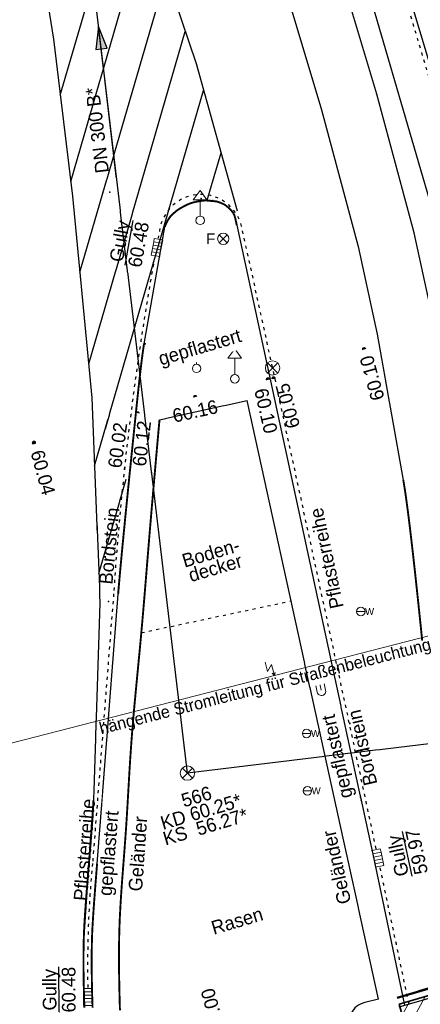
# Model space of a CAD drawing. Header units: metres. Extents: x 32365810 to 32367010, y 5620411 to 5622366.
# Tile 165 of 198: x 32366304 to 32366318, y 5622031 to 5622064. Entities that reach past the tile are written whole.
import ezdxf

# ---------------------------------------------------------------- set-up
doc = ezdxf.new("R2010")
doc.units = ezdxf.units.M
for name, pattern in [('1000.100', [0]), ('1000.104', [0.225, 0.075, -0.15]), ('1000.210', [0]), ('1000.212', [0.25, 0.1, -0.15]), ('1000.300', [0]), ('1000.325', [0]), ('1600.1047', [0]), ('1600.2013', [0, 0]), ('1600.2028', [0])]:
    doc.linetypes.add(name, pattern=pattern)
doc.layers.get('0').update_dxf_attribs({"color": 1, "linetype": 'CONTINUOUS'})
for name, color, linetype in [('Beschriftung Kanalbestand (AMT 66)', 7, 'CONTINUOUS'), ('Beschriftung Topographie', 7, 'CONTINUOUS'), ('Fahrbahnmarkierung', 7, 'CONTINUOUS'), ('Flurstücke_Grenzpunkte', 11, 'CONTINUOUS'), ('Höhen_ gemessen (NHN)', 7, 'CONTINUOUS'), ('Leitungen Kanalbestand (AMT 66)', 7, 'CONTINUOUS'), ('Siedlungsflächen - Bauwerke u. Einrichtungen', 51, 'CONTINUOUS'), ('Stromversorgung', 7, 'CONTINUOUS'), ('Symbole Topographie', 7, 'CONTINUOUS'), ('Topgraphie_ weitere örtliche Aufnahme', 7, 'CONTINUOUS'), ('Topographie_ örtl. Aufnahme', 7, 'CONTINUOUS'), ('Wasserleitung', 7, 'CONTINUOUS'), ('weitere Entwässerungsleitungen', 7, 'CONTINUOUS')]:
    doc.layers.add(name, color=color, linetype=linetype)
doc.styles.add('Arial', font='Arial.ttf')
doc.styles.add('Beschriftung Topographie_ blau', font='Century Gothic.ttf')
doc.styles.add('Flurstücksnummer - K 10 700', font='Arial.ttf')
doc.styles.add('Höhe NHN_ gemessen_ blau', font='Century Gothic.ttf')
doc.styles.add('Kanal Mischwasser_ Beschriftung allgemein_ dünn_ lila', font='Century Gothic.ttf')
doc.styles.add('Kanal_ Höhe_ NHN (Deckel_Sohle)_ lila', font='Century Gothic.ttf')
doc.styles.add('Stromversorgung_ Beschriftung allgemein_ dünn_ schwarz', font='Century Gothic.ttf')

# ---------------------------------------------------------------- blocks, each defined once
blk = doc.blocks.new('S1000.549', base_point=(-0.2, 0))
at = {"color": 0, "lineweight": -2}
blk.add_line((-0.45, 0), (0.05, 0), dxfattribs=at)
blk.add_circle((-0.2, 0), 0.25, dxfattribs=at)
at = {"color": 0, "lineweight": -2, "insert": (0.05246, -0.199999), "char_height": 0.4, "attachment_point": 7, "line_spacing_factor": 0.69, "style": 'Arial'}
blk.add_mtext('W', dxfattribs=at)
blk = doc.blocks.new('S1000.460', base_point=(0, -0.375))
at = {"color": 0, "lineweight": -2}
for p, q in [((-0.2, 0.23), (0, 0.5)), ((0, 0.5), (0.2, 0.23)), ((0.2, 0.23), (-0.2, 0.23)), ((0, -0.25), (0, 0.23))]:
    blk.add_line(p, q, dxfattribs=at)
blk.add_circle((0, -0.375), 0.125, dxfattribs=at)
blk = doc.blocks.new('S1000.217')
at = {"color": 0, "lineweight": -2}
for p, q in [((-0.25, 0.25), (0.25, 0.25)), ((-0.19, 0), (0.19, 0)), ((0.25, -0.25), (-0.25, -0.25))]:
    blk.add_line(p, q, dxfattribs=at)
for centre, start, end in [((-0.25, 0), 90, 270), ((0.25, 0), 270, 90)]:
    blk.add_arc(centre, 0.25, start, end, dxfattribs=at)
blk = doc.blocks.new('S1000.364', base_point=(0.25, 0))
at = {"color": 0, "lineweight": -2}
for p, q in [((0.075, 0.175), (0.425, -0.175)), ((0.425, 0.175), (0.075, -0.175))]:
    blk.add_line(p, q, dxfattribs=at)
blk.add_circle((0.25, 0), 0.25, dxfattribs=at)
at = {"color": 0, "lineweight": -2, "insert": (-0.5, -0.235), "char_height": 0.47, "attachment_point": 7, "line_spacing_factor": 0.69, "style": 'Arial'}
blk.add_mtext('F', dxfattribs=at)
blk = doc.blocks.new('S1000.345')
at = {"color": 0, "lineweight": -2}
for p, q in [((-0.353554, 0.353554), (0.353554, -0.353554)), ((-0.353554, -0.353554), (0.353554, 0.353554))]:
    blk.add_line(p, q, dxfattribs=at)
blk.add_circle((0, 0), 0.5, dxfattribs=at)
blk = doc.blocks.new('S1000.507', base_point=(0, -0.25))
at = {"color": 0, "lineweight": -2}
for p, q in [((-0.5, 0.25), (-0.3, 0.25)), ((-0.5, -0.25), (-0.5, 0.25)), ((-0.3, 0.25), (-0.1, 0.25)), ((-0.3, 0.25), (-0.3, -0.25)), ((-0.1, 0.25), (0.1, 0.25)), ((-0.1, 0.25), (-0.1, -0.25)), ((0.1, 0.25), (0.3, 0.25)), ((0.1, 0.25), (0.1, -0.25)), ((0.3, 0.25), (0.5, 0.25)), ((0.3, 0.25), (0.3, -0.25)), ((0.5, 0.25), (0.5, -0.25)), ((-0.3, -0.25), (-0.5, -0.25)), ((-0.1, -0.25), (-0.3, -0.25)), ((0.1, -0.25), (-0.1, -0.25)), ((0.3, -0.25), (0.1, -0.25)), ((0.5, -0.25), (0.3, -0.25))]:
    blk.add_line(p, q, dxfattribs=at)
blk = doc.blocks.new('S1000.15')
at = {"color": 0, "lineweight": -2}
for p, q in [((-0.5, 0.05), (-0.485, 0.1)), ((0.495, 0.05), (-0.5, 0.05)), ((-0.5, -0.05), (-0.5, 0)), ((-0.5, 0), (0.5, 0)), ((-0.485, 0.1), (0.49, 0.1)), ((-0.475, 0.15), (-0.455, 0.2)), ((0.475, 0.15), (-0.475, 0.15)), ((-0.455, 0.2), (0.455, 0.2)), ((-0.43, 0.25), (-0.4, 0.3)), ((0.43, 0.25), (-0.43, 0.25)), ((-0.4, 0.3), (0.395, 0.3)), ((-0.355, 0.35), (-0.295, 0.4)), ((0.36, 0.35), (-0.355, 0.35)), ((-0.295, 0.4), (0.3, 0.4)), ((0.22, 0.45), (-0.215, 0.45)), ((0.3, 0.4), (0.22, 0.45)), ((0.395, 0.3), (0.36, 0.35)), ((0.455, 0.2), (0.43, 0.25)), ((0.49, 0.1), (0.475, 0.15)), ((0.5, 0), (0.495, 0.05)), ((0.495, -0.05), (-0.5, -0.05)), ((-0.475, -0.15), (-0.49, -0.1)), ((-0.49, -0.1), (0.485, -0.1)), ((0.475, -0.15), (-0.475, -0.15)), ((-0.43, -0.25), (-0.455, -0.2)), ((-0.455, -0.2), (0.46, -0.2)), ((0.425, -0.25), (-0.43, -0.25)), ((-0.355, -0.35), (-0.4, -0.3)), ((-0.4, -0.3), (0.395, -0.3)), ((0.345, -0.35), (-0.355, -0.35)), ((-0.205, -0.45), (-0.29, -0.4)), ((-0.29, -0.4), (0.285, -0.4)), ((0.2, -0.45), (-0.205, -0.45)), ((0.285, -0.4), (0.345, -0.35)), ((0.395, -0.3), (0.425, -0.25)), ((0.46, -0.2), (0.475, -0.15)), ((0.485, -0.1), (0.495, -0.05))]:
    blk.add_line(p, q, dxfattribs=at)
blk.add_circle((0, 0), 0.5, dxfattribs=at)
blk = doc.blocks.new('Flurgrenze_ Begleitsignatur')
at = {"color": 0, "lineweight": -2}
for p, q in [((-0.29, 0), (-0.12, 0)), ((0.12, 0), (0.29, 0))]:
    blk.add_line(p, q, dxfattribs=at)
for p in [(-0.06, 0), (0, 0), (0.06, 0)]:
    blk.add_point(p, dxfattribs=at)
blk = doc.blocks.new('O179')
at = {"layer": 'Flurstücke_Grenzpunkte', "color": 251, "linetype": '1600.2013', "lineweight": 50, "true_color": 0x566563}
blk.add_line((32366321.090248, 5622032.499779), (32366316.866248, 5622031.251779), dxfattribs=at)
at = {"layer": 'Flurstücke_Grenzpunkte', "color": 251, "lineweight": 50, "true_color": 0x566563, "xscale": 5, "yscale": 5, "zscale": 5, "rotation": 196.460014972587}
blk.add_blockref('Flurgrenze_ Begleitsignatur', (32366318.978248, 5622031.875779), dxfattribs=at)
blk = doc.blocks.new('O830')
at = {"layer": 'Flurstücke_Grenzpunkte', "color": 7, "linetype": '1600.2028', "lineweight": 35}
for p, q in [((32366321.154001, 5622032.284), (32366316.930001, 5622031.036)), ((32366321.154001, 5622032.284), (32366326.796001, 5622013.461)), ((32366316.930001, 5622031.036), (32366322.257001, 5622012.15)), ((32366326.796001, 5622013.461), (32366326.882001, 5622013.486)), ((32366326.882001, 5622013.486), (32366327.256001, 5622012.188)), ((32366322.257001, 5622012.15), (32366322.170001, 5622012.125)), ((32366322.170001, 5622012.125), (32366322.544001, 5622010.827)), ((32366322.544001, 5622010.827), (32366327.256001, 5622012.188))]:
    blk.add_line(p, q, dxfattribs=at)
at = {"layer": 'Flurstücke_Grenzpunkte', "color": 7, "lineweight": 18, "insert": (32366320.158209, 5622027.640235), "char_height": 0.95, "attachment_point": 8, "line_spacing_factor": 0.69, "style": 'Flurstücksnummer - K 10 700', "bg_fill": 2}
blk.add_mtext('329', dxfattribs=at)
blk = doc.blocks.new('O1529')
at = {"layer": 'Flurstücke_Grenzpunkte', "color": 7, "linetype": '1600.2028', "lineweight": 35}
blk.add_line((32366321.154, 5622032.284), (32366316.93, 5622031.036), dxfattribs=at)
blk = doc.blocks.new('*X978')
at = {"color": 253, "linetype": '1000.210', "lineweight": 25, "true_color": 0x999999}
for p, q in [((32366305.754511, 5622061.025556), (32366307.934503, 5622068.529139)), ((32366306.099583, 5622058.180912), (32366308.598191, 5622066.781179)), ((32366306.400709, 5622055.185007), (32366309.247973, 5622064.985358)), ((32366306.692856, 5622052.158199), (32366309.878175, 5622063.12214)), ((32366306.888211, 5622048.798228), (32366310.484204, 5622061.175719)), ((32366310.604044, 5622057.555822), (32366311.058627, 5622059.12051)), ((32366307.027012, 5622045.243596), (32366307.930626, 5622048.353857))]:
    blk.add_line(p, q, dxfattribs=at)
blk = doc.blocks.new('*X1118')
at = {"color": 253, "linetype": '1600.1047', "lineweight": 18, "true_color": 0xb2b2b2}
for p, q in [((32366318.05641, 5622027.0425), (32366320.828554, 5622032.187846)), ((32366318.202784, 5622026.523558), (32366321.208451, 5622032.102343)), ((32366317.763663, 5622028.080386), (32366319.815345, 5622031.888488)), ((32366317.910037, 5622027.561443), (32366320.321949, 5622032.038167)), ((32366317.324543, 5622029.637214), (32366318.29553, 5622031.439452)), ((32366317.470917, 5622029.118271), (32366318.802135, 5622031.589131)), ((32366317.61729, 5622028.599329), (32366319.30874, 5622031.73881)), ((32366318.349157, 5622026.004615), (32366321.360719, 5622031.594341)), ((32366317.031797, 5622030.675099), (32366317.282321, 5622031.140095)), ((32366317.17817, 5622030.156157), (32366317.788926, 5622031.289774)), ((32366318.49553, 5622025.485672), (32366321.512987, 5622031.08634)), ((32366318.641904, 5622024.96673), (32366321.665255, 5622030.578339)), ((32366318.788277, 5622024.447787), (32366321.817523, 5622030.070337)), ((32366318.934651, 5622023.928844), (32366321.969791, 5622029.562336)), ((32366319.081024, 5622023.409902), (32366322.12206, 5622029.054334)), ((32366319.227397, 5622022.890959), (32366322.274328, 5622028.546333)), ((32366319.373771, 5622022.372016), (32366322.426596, 5622028.038332)), ((32366319.520144, 5622021.853074), (32366322.578864, 5622027.53033)), ((32366319.666517, 5622021.334131), (32366322.731132, 5622027.022329)), ((32366319.812891, 5622020.815188), (32366322.883401, 5622026.514327)), ((32366319.959264, 5622020.296246), (32366323.035669, 5622026.006326)), ((32366320.105638, 5622019.777303), (32366323.187937, 5622025.498325)), ((32366320.252011, 5622019.25836), (32366323.340205, 5622024.990323)), ((32366320.398384, 5622018.739418), (32366323.492473, 5622024.482322)), ((32366320.544758, 5622018.220475), (32366323.644741, 5622023.97432)), ((32366320.691131, 5622017.701532), (32366323.79701, 5622023.466319)), ((32366320.837505, 5622017.182589), (32366323.949278, 5622022.958317)), ((32366320.983878, 5622016.663647), (32366324.101546, 5622022.450316)), ((32366321.130251, 5622016.144704), (32366324.253814, 5622021.942315)), ((32366321.276625, 5622015.625761), (32366324.406082, 5622021.434313)), ((32366321.422998, 5622015.106819), (32366324.558351, 5622020.926312)), ((32366321.569371, 5622014.587876), (32366324.710619, 5622020.41831)), ((32366321.715745, 5622014.068933), (32366324.862887, 5622019.910309)), ((32366321.862118, 5622013.549991), (32366325.015155, 5622019.402308)), ((32366322.008492, 5622013.031048), (32366325.167423, 5622018.894306)), ((32366322.154865, 5622012.512105), (32366325.319691, 5622018.386305)), ((32366322.409439, 5622012.193992), (32366325.47196, 5622017.878303)), ((32366322.91392, 5622012.33973), (32366325.624228, 5622017.370302)), ((32366323.418439, 5622012.485538), (32366325.776496, 5622016.862301)), ((32366323.922959, 5622012.631346), (32366325.928764, 5622016.354299)), ((32366324.427479, 5622012.777155), (32366326.081032, 5622015.846298)), ((32366324.931998, 5622012.922963), (32366326.233301, 5622015.338296)), ((32366325.436518, 5622013.068771), (32366326.385569, 5622014.830295)), ((32366325.941037, 5622013.21458), (32366326.537837, 5622014.322293)), ((32366326.445557, 5622013.360388), (32366326.690105, 5622013.814292))]:
    blk.add_line(p, q, dxfattribs=at)
blk = doc.blocks.new('S1000.370')
at = {"lineweight": -2}
blk.add_hatch(color=0, dxfattribs=at).paths.add_polyline_path([(0.065, 0), (-0.06, 0), (0, 0.25)], flags=0)
at = {"color": 0, "lineweight": -2}
for p, q in [((0, 0.25), (-0.06, 0)), ((0, -0.25), (0, 0.25)), ((0.065, 0), (0, 0.25)), ((-0.06, 0), (0.065, 0))]:
    blk.add_line(p, q, dxfattribs=at)
blk = doc.blocks.new('S1000.399', base_point=(0.175, -0.5))
at = {"color": 0, "lineweight": -2}
for p, q in [((-0.2, -0.125), (-0.2, 0.5)), ((0.175, 0.25), (-0.2, -0.125)), ((0.175, 0.25), (0.175, -0.5)), ((0.075, -0.325), (0.175, -0.5)), ((0.175, -0.5), (0.275, -0.325))]:
    blk.add_line(p, q, dxfattribs=at)

msp = doc.modelspace()

# ---------------------------------------------------------------- linework, layer by layer
at = {"layer": 'Fahrbahnmarkierung', "color": 7, "true_color": 0xffffff}
for p in [(32366307.156065, 5622057.803056), (32366307.391631, 5622057.821306, 60.569), (32366307.582185, 5622047.496646, 60.566), (32366307.345012, 5622044.317874)]:
    msp.add_point(p, dxfattribs=at)
at = {"layer": 'Topgraphie_ weitere örtliche Aufnahme', "color": 7, "true_color": 0xffffff}
msp.add_point((32366310.403216, 5622057.620018, 60.477), dxfattribs=at)
at = {"layer": 'Topographie_ örtl. Aufnahme', "color": 7, "true_color": 0xffffff}
for p in [(32366310.028112, 5622057.450137, 60.472), (32366310.788574, 5622057.549344, 60.481), (32366311.174255, 5622057.412619, 60.487), (32366309.61178, 5622057.225898, 60.47), (32366311.478964, 5622057.105081, 60.481), (32366309.366266, 5622056.994725, 60.461), (32366308.550379, 5622052.821597), (32366308.257117, 5622050.618059, 60.484), (32366308.259567, 5622050.710504), (32366306.808236, 5622033.435652), (32366306.809669, 5622033.434911, 60.523)]:
    msp.add_point(p, dxfattribs=at)

# ---------------------------------------------------------------- block references
at = {"layer": 'Flurstücke_Grenzpunkte', "color": 7, "true_color": 0xffffff}
msp.add_blockref('O179', (0, 0), dxfattribs=at)
at = {"layer": 'Höhen_ gemessen (NHN)', "color": 7, "lineweight": 18, "xscale": 0.1125, "yscale": 0.1125, "zscale": 0.1125}
for p in [(32366315.776961, 5622052.643702, 60.1), (32366312.600966, 5622051.646528, 60.103), (32366312.788272, 5622051.68221, 60.047), (32366310.200626, 5622051.064589, 60.16), (32366308.141701, 5622050.481541, 60.025), (32366308.304204, 5622050.527558, 60.12), (32366304.885594, 5622049.559473, 60.041)]:
    msp.add_blockref('S1000.15', p, dxfattribs=at)
at = {"layer": 'Leitungen Kanalbestand (AMT 66)', "color": 7, "lineweight": 18, "xscale": 0.475, "yscale": 0.475, "zscale": 0.475}
for p in [(32366312.758888, 5622052.025491), (32366309.95, 5622038.663)]:
    msp.add_blockref('S1000.345', p, dxfattribs=at)
at = {"layer": 'Symbole Topographie', "color": 7, "lineweight": 18}
for name, p, xscale, yscale, zscale in [('S1000.460', (32366310.368491, 5622056.895676, 60.108), 1.125, 1.125, 1.125), ('S1000.364', (32366311.131668, 5622056.288701, 60.562), 0.7525, 0.7525, 0.7525), ('S1000.460', (32366310.253426, 5622052.012552, 60.142), 1.125, 1.125, 1.125), ('S1000.460', (32366311.511215, 5622051.669347, 60.179), 1.125, 1.125, 1.125)]:
    msp.add_blockref(name, p, dxfattribs=dict(at, xscale=xscale, yscale=yscale, zscale=zscale))
at = {"layer": 'Symbole Topographie', "color": 7, "lineweight": 18, "xscale": 0.5625, "yscale": 0.5625, "zscale": 0.5625, "rotation": 282.378465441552}
msp.add_blockref('S1000.217', (32366314.33949, 5622041.500838, 60.111), dxfattribs=at)
at = {"layer": 'Wasserleitung', "color": 7, "lineweight": 18, "xscale": 0.5625, "yscale": 0.5625, "zscale": 0.5625}
for p in [(32366315.668222, 5622043.991376, 60.049), (32366313.882222, 5622039.971508, 60.219), (32366313.906516, 5622038.079441, 60.224)]:
    msp.add_blockref('S1000.549', p, dxfattribs=at)
at = {"layer": 'weitere Entwässerungsleitungen', "color": 7, "lineweight": 18, "xscale": 0.5625, "yscale": 0.5625, "zscale": 0.5625}
for p, rotation in [((32366309.083748, 5622055.974601, 60.482), 79.911294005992), ((32366316.095671, 5622035.833379, 59.966), 281.986699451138), ((32366306.803382, 5622031.28193, 60.483), 90.491304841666)]:
    msp.add_blockref('S1000.507', p, dxfattribs=dict(at, rotation=rotation))

# ---------------------------------------------------------------- texts
at = {"layer": 'Beschriftung Kanalbestand (AMT 66)', "color": 200, "lineweight": 25, "true_color": 0xd600ff, "insert": (32366306.975435, 5622059.86411), "char_height": 0.45, "attachment_point": 5, "rotation": 96.7943484, "line_spacing_factor": 0.69, "style": 'Kanal Mischwasser_ Beschriftung allgemein_ dünn_ lila', "bg_fill": 2}
msp.add_mtext('DN 300 B*', dxfattribs=at)
at = {"layer": 'Beschriftung Topographie', "color": 142, "lineweight": 25, "true_color": 0x0087cd, "char_height": 0.45, "attachment_point": 5, "line_spacing_factor": 0.69, "style": 'Beschriftung Topographie_ blau', "bg_fill": 2}
for s, insert, rotation in [('Pflasterreihe', (32366314.539208, 5622045.749041), 101.9728969), ('Boden-\\Pdecker', (32366310.795481, 5622045.677667), 16.5110899), ('Pflasterreihe', (32366306.551636, 5622036.135693), 85.5265593), ('gepflastert', (32366307.407921, 5622036.013884), 85.3372835), ('Geländer', (32366314.873768, 5622035.557717), 102.3842621), ('Rasen', (32366311.588299, 5622033.789061), 16.5110899)]:
    msp.add_mtext(s, dxfattribs=dict(at, insert=insert, rotation=rotation))
at = {"layer": 'Höhen_ gemessen (NHN)', "color": 142, "lineweight": 25, "true_color": 0x0087cd, "char_height": 0.45, "line_spacing_factor": 0.69, "style": 'Höhe NHN_ gemessen_ blau', "bg_fill": 2}
for s, insert, attachment_point, rotation in [('60.10', (32366315.844198, 5622052.419385, 60.1), 6, 105.381331), ('60.02', (32366307.974419, 5622050.194807), 9, 82.4071892), ('60.12', (32366308.306648, 5622050.309464), 3, 83.2477736), ('60.04', (32366304.982568, 5622049.30324, 60.041), 4, 285.381331), ('62.00', (32366310.999326, 5622030.096497), 4, 105.381331)]:
    msp.add_mtext(s, dxfattribs=dict(at, insert=insert, attachment_point=attachment_point, rotation=rotation))

# ---------------------------------------------------------------- next in the draw order: block references
at = {"layer": 'Flurstücke_Grenzpunkte', "color": 7, "true_color": 0xffffff}
msp.add_blockref('O830', (0, 0), dxfattribs=at)

# ---------------------------------------------------------------- next in the draw order: texts
at = {"layer": 'Beschriftung Kanalbestand (AMT 66)', "color": 200, "lineweight": 25, "true_color": 0xd600ff, "insert": (32366310.394646, 5622037.389203), "char_height": 0.45, "attachment_point": 5, "rotation": 16.5124674, "line_spacing_factor": 0.69, "style": 'Kanal_ Höhe_ NHN (Deckel_Sohle)_ lila', "bg_fill": 2}
msp.add_mtext('566\\PKD 60.25*\\PKS  56.27*', dxfattribs=at)
at = {"layer": 'Beschriftung Topographie', "color": 142, "lineweight": 25, "true_color": 0x0087cd, "char_height": 0.45, "line_spacing_factor": 0.69, "style": 'Beschriftung Topographie_ blau', "bg_fill": 2}
for s, insert, attachment_point, rotation in [('gepflastert', (32366310.376622, 5622052.653825), 5, 16.5110899), ('Bordstein', (32366307.371204, 5622046.158359), 5, 84.6554397), ('gepflastert', (32366314.949829, 5622039.223235), 5, 102.3778113), ('Geländer', (32366308.545544, 5622035.983185), 8, 85.8503913)]:
    msp.add_mtext(s, dxfattribs=dict(at, insert=insert, attachment_point=attachment_point, rotation=rotation))
at = {"layer": 'Höhen_ gemessen (NHN)', "color": 142, "lineweight": 25, "true_color": 0x0087cd, "char_height": 0.45, "line_spacing_factor": 0.69, "style": 'Höhe NHN_ gemessen_ blau', "bg_fill": 2}
for s, insert, attachment_point, rotation in [('60.05', (32366312.849631, 5622051.444854), 3, 104.8559008), ('60.16', (32366310.152648, 5622050.822555), 2, 12.4922783)]:
    msp.add_mtext(s, dxfattribs=dict(at, insert=insert, attachment_point=attachment_point, rotation=rotation))
at = {"layer": 'weitere Entwässerungsleitungen', "color": 200, "lineweight": 25, "true_color": 0xd600ff, "char_height": 0.45, "attachment_point": 5, "line_spacing_factor": 0.69, "style": 'Kanal_ Höhe_ NHN (Deckel_Sohle)_ lila', "bg_fill": 2}
for insert, rotation in [((32366308.023791, 5622056.153458, 60.482), 79.9112775), ((32366305.715992, 5622031.518929, 60.483), 90.272557)]:
    msp.add_mtext('\\SGully/60.48;', dxfattribs=dict(at, insert=insert, rotation=rotation))

# ---------------------------------------------------------------- next in the draw order: texts
at = {"layer": 'Beschriftung Topographie', "color": 142, "lineweight": 25, "true_color": 0x0087cd, "insert": (32366315.71985, 5622039.501691), "char_height": 0.45, "attachment_point": 5, "rotation": 102.8700719, "line_spacing_factor": 0.69, "style": 'Beschriftung Topographie_ blau', "bg_fill": 2}
msp.add_mtext('Bordstein', dxfattribs=at)
at = {"layer": 'Höhen_ gemessen (NHN)', "color": 142, "lineweight": 25, "true_color": 0x0087cd, "insert": (32366312.589122, 5622051.396556), "char_height": 0.45, "attachment_point": 1, "rotation": 283.1202739, "line_spacing_factor": 0.69, "style": 'Höhe NHN_ gemessen_ blau', "bg_fill": 2}
msp.add_mtext('60.10', dxfattribs=at)

# ---------------------------------------------------------------- next in the draw order: texts
at = {"layer": 'Stromversorgung', "color": 7, "lineweight": 25, "insert": (32366307.131119, 5622039.819389), "char_height": 0.4, "attachment_point": 7, "rotation": 14.381554, "line_spacing_factor": 0.69, "style": 'Stromversorgung_ Beschriftung allgemein_ dünn_ schwarz', "bg_fill": 2}
msp.add_mtext('hängende Stromleitung für Straßenbeleuchtung', dxfattribs=at)
at = {"layer": 'weitere Entwässerungsleitungen', "color": 200, "lineweight": 25, "true_color": 0xd600ff, "insert": (32366317.203306, 5622036.000082, 59.966), "char_height": 0.45, "attachment_point": 5, "rotation": 102.1970208, "line_spacing_factor": 0.69, "style": 'Kanal_ Höhe_ NHN (Deckel_Sohle)_ lila', "bg_fill": 2}
msp.add_mtext('\\SGully/59.97;', dxfattribs=at)

# ---------------------------------------------------------------- next in the draw order: block references
at = {"layer": 'Flurstücke_Grenzpunkte', "color": 7, "true_color": 0xffffff}
msp.add_blockref('O1529', (0, 0), dxfattribs=at)

# ---------------------------------------------------------------- next in the draw order: linework, layer by layer
at = {"layer": 'Fahrbahnmarkierung', "color": 253, "linetype": '1000.210', "lineweight": 25, "true_color": 0x999999}
for p, q in [((32366320.547878, 5622048.588618), (32366304.455534, 5622103.887051)), ((32366304.375546, 5622069.957106), (32366305.530313, 5622062.873767)), ((32366316.20328, 5622061.059391), (32366314.666758, 5622066.155384)), ((32366308.986282, 5622065.759061), (32366310.235268, 5622062.066379)), ((32366312.845645, 5622065.614839), (32366314.376002, 5622060.539292)), ((32366305.530313, 5622062.873767), (32366306.158122, 5622057.698335)), ((32366310.235268, 5622062.066379), (32366311.592514, 5622057.210334)), ((32366317.429023, 5622056.48391), (32366316.20328, 5622061.059391)), ((32366314.376002, 5622060.539292), (32366315.582201, 5622056.036766)), ((32366306.158122, 5622057.698335), (32366306.8006, 5622051.041912)), ((32366318.074314, 5622053.505242), (32366317.429023, 5622056.48391)), ((32366315.582201, 5622056.036766), (32366316.210443, 5622053.136796)), ((32366316.210443, 5622053.136796), (32366317.070863, 5622048.326046)), ((32366306.8006, 5622051.041912), (32366307.064966, 5622044.27162)), ((32366307.064966, 5622044.27162), (32366306.847703, 5622037.751847, 60.556)), ((32366306.699851, 5622035.689001), (32366306.847703, 5622037.751847, 60.556)), ((32366306.699851, 5622035.689001), (32366306.538655, 5622033.439991))]:
    msp.add_line(p, q, dxfattribs=at)
at = {"layer": 'Fahrbahnmarkierung', "color": 253, "linetype": '1000.212', "lineweight": 25, "true_color": 0x999999, "const_width": 0.0625}
msp.add_lwpolyline([(32366317.070863, 5622048.326046), (32366317.083398, 5622048.255961), (32366317.096362, 5622048.178216), (32366317.10969, 5622048.093689), (32366317.123017, 5622048.009161), (32366317.136708, 5622047.91785), (32366317.150697, 5622047.820633), (32366317.164685, 5622047.723415), (32366317.178972, 5622047.620291), (32366317.19349, 5622047.512136), (32366317.208008, 5622047.403981), (32366317.222759, 5622047.290796), (32366317.237676, 5622047.173457), (32366317.252593, 5622047.056117), (32366317.267677, 5622046.934624), (32366317.282862, 5622046.809852), (32366317.298046, 5622046.685081), (32366317.313331, 5622046.557032), (32366317.328652, 5622046.426581), (32366317.359293, 5622046.165679), (32366317.390076, 5622045.895171), (32366317.420474, 5622045.622068), (32366317.450872, 5622045.348964), (32366317.480887, 5622045.073265), (32366317.509992, 5622044.801981), (32366317.539097, 5622044.530697), (32366317.567293, 5622044.263828), (32366317.594055, 5622044.008384), (32366317.647579, 5622043.497496), (32366317.695367, 5622043.032309)], dxfattribs=at)
at = {"layer": 'Fahrbahnmarkierung', "color": 253, "linetype": '1000.210', "lineweight": 25, "true_color": 0x999999, "const_width": 0.0625}
msp.add_lwpolyline([(32366306.551007, 5622030.92723), (32366306.547035, 5622031.038728), (32366306.543062, 5622031.150225), (32366306.539539, 5622031.261711), (32366306.536466, 5622031.372654), (32366306.533394, 5622031.483597), (32366306.530772, 5622031.593996), (32366306.528602, 5622031.70332), (32366306.526432, 5622031.812643), (32366306.524715, 5622031.920891), (32366306.52345, 5622032.027531), (32366306.522186, 5622032.134171), (32366306.521375, 5622032.239203), (32366306.521019, 5622032.342095), (32366306.520662, 5622032.444986), (32366306.520761, 5622032.545737), (32366306.521315, 5622032.643816), (32366306.52187, 5622032.741895), (32366306.52288, 5622032.837301), (32366306.524348, 5622032.929502), (32366306.525816, 5622033.021703), (32366306.527742, 5622033.110699), (32366306.530126, 5622033.195958), (32366306.53251, 5622033.281217), (32366306.535353, 5622033.362739), (32366306.538655, 5622033.439991), (32366306.541623, 5622033.509413), (32366306.545315, 5622033.583625), (32366306.549636, 5622033.661967), (32366306.553956, 5622033.74031), (32366306.558905, 5622033.822785), (32366306.564388, 5622033.908731), (32366306.569871, 5622033.994677), (32366306.575888, 5622034.084095), (32366306.582343, 5622034.176326), (32366306.588798, 5622034.268558), (32366306.595692, 5622034.363602), (32366306.602929, 5622034.460801), (32366306.617404, 5622034.655198), (32366306.633253, 5622034.858213), (32366306.649717, 5622035.064571), (32366306.66618, 5622035.27093), (32366306.683258, 5622035.480634), (32366306.700189, 5622035.688411), (32366306.717121, 5622035.896188), (32366306.733907, 5622036.102038), (32366306.749786, 5622036.300689), (32366306.765665, 5622036.49934), (32366306.780638, 5622036.690793), (32366306.793945, 5622036.869775), (32366306.800598, 5622036.959266), (32366306.806834, 5622037.045639), (32366306.812559, 5622037.128236), (32366306.818284, 5622037.210833), (32366306.823497, 5622037.289653), (32366306.828104, 5622037.364038), (32366306.832711, 5622037.438422), (32366306.836711, 5622037.508371), (32366306.840009, 5622037.573226), (32366306.843307, 5622037.638081), (32366306.845903, 5622037.697841), (32366306.847703, 5622037.751847)], dxfattribs=at)
at = {"layer": 'Leitungen Kanalbestand (AMT 66)', "color": 200, "linetype": '1000.300', "lineweight": 25, "true_color": 0xd600ff}
for p, q in [((32366309.95, 5622038.663), (32366305.694, 5622074.385, 59.917)), ((32366330.241, 5622041.133), (32366309.95, 5622038.663))]:
    msp.add_line(p, q, dxfattribs=at)
at = {"layer": 'Stromversorgung', "color": 7, "linetype": '1000.325', "lineweight": 18}
msp.add_line((32366299.421664, 5622038.447397, 70.273), (32366326.214632, 5622045.317516), dxfattribs=at)
at = {"layer": 'Topgraphie_ weitere örtliche Aufnahme', "color": 142, "linetype": '1000.104', "lineweight": 25, "true_color": 0x0087cd}
for p, q in [((32366322.910888, 5622044.842512), (32366305.758248, 5622102.488278)), ((32366307.513535, 5622044.579108), (32366306.817534, 5622035.683555))]:
    msp.add_line(p, q, dxfattribs=at)
for centre, radius, start, end in [((32366310.398323, 5622056.369975), 1.379649, 13.8007874, 169.1461576), ((32366407.391454, 5622037.846957), 100.125634, 169.18768516, 169.37520414), ((32363382.190158, 5621412.948084), 2999.444407, 11.992194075, 12.393434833), ((32366407.424163, 5622038.020982), 100.125634, 169.83181319, 176.24449713), ((32366341.796082, 5622032.302576), 35.141569, 174.4790185, 181.1642341), ((32363382.214866, 5621412.831765), 2999.444407, 11.89429552, 11.982547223)]:
    msp.add_arc(centre, radius, start, end, dxfattribs=at)
at = {"layer": 'Topographie_ örtl. Aufnahme', "color": 142, "linetype": '1000.100', "lineweight": 25, "true_color": 0x0087cd}
for p, q in [((32366323.054616, 5622044.885339, 60.015), (32366302.02214, 5622115.570862, 59.249)), ((32366308.519765, 5622052.825672, 60.47), (32366309.205377, 5622056.679071, 60.455)), ((32366311.577972, 5622056.733851, 60.48), (32366316.095671, 5622035.833379, 59.966)), ((32366309.029157, 5622050.315424), (32366311.918847, 5622050.955645)), ((32366316.254547, 5622031.201284), (32366311.918847, 5622050.955645)), ((32366306.968363, 5622035.669756, 60.486), (32366307.66449, 5622044.567626, 60.511)), ((32366316.095671, 5622035.833379, 59.966), (32366317.112979, 5622031.006635)), ((32366316.93491, 5622030.95274), (32366321.159883, 5622032.199059)), ((32366316.254547, 5622031.201284), (32366315.805783, 5622031.092474))]:
    msp.add_line(p, q, dxfattribs=at)
at = {"layer": 'Topographie_ örtl. Aufnahme', "color": 142, "linetype": '1000.104', "lineweight": 25, "true_color": 0x0087cd}
msp.add_line((32366308.43275, 5622043.29558), (32366313.37065, 5622044.340933), dxfattribs=at)
at = {"layer": 'Topographie_ örtl. Aufnahme', "color": 142, "linetype": '1000.100', "lineweight": 25, "true_color": 0x0087cd, "const_width": 0.0625}
for points in [[(32366309.205377, 5622056.679071), (32366309.206928, 5622056.687791), (32366309.20973, 5622056.69813), (32366309.213555, 5622056.709688), (32366309.217379, 5622056.721246), (32366309.222226, 5622056.734023), (32366309.227869, 5622056.74762), (32366309.233512, 5622056.761217), (32366309.23995, 5622056.775635), (32366309.246957, 5622056.790473), (32366309.253963, 5622056.805311), (32366309.261538, 5622056.82057), (32366309.269454, 5622056.835851), (32366309.27737, 5622056.851132), (32366309.285627, 5622056.866435), (32366309.293997, 5622056.88136), (32366309.302368, 5622056.896286), (32366309.310852, 5622056.910834), (32366309.319223, 5622056.924605), (32366309.327593, 5622056.938377), (32366309.335851, 5622056.951372), (32366309.343767, 5622056.963192), (32366309.351683, 5622056.975012), (32366309.359259, 5622056.985656), (32366309.366266, 5622056.994725), (32366309.372936, 5622057.003357), (32366309.380718, 5622057.012669), (32366309.389363, 5622057.022453), (32366309.398008, 5622057.032236), (32366309.407515, 5622057.042491), (32366309.417634, 5622057.05301), (32366309.437872, 5622057.074047), (32366309.460557, 5622057.096138), (32366309.483687, 5622057.117621), (32366309.506817, 5622057.139103), (32366309.530392, 5622057.159976), (32366309.552408, 5622057.178577), (32366309.574425, 5622057.197178), (32366309.594883, 5622057.213506), (32366309.61178, 5622057.225898), (32366309.623627, 5622057.234586), (32366309.637281, 5622057.243949), (32366309.652323, 5622057.253763), (32366309.667364, 5622057.263578), (32366309.683792, 5622057.273844), (32366309.701188, 5622057.284341), (32366309.718584, 5622057.294837), (32366309.736947, 5622057.305563), (32366309.755857, 5622057.316297), (32366309.774768, 5622057.327031), (32366309.794226, 5622057.337773), (32366309.813812, 5622057.348301), (32366309.833398, 5622057.358828), (32366309.853112, 5622057.369142), (32366309.872534, 5622057.379019), (32366309.891955, 5622057.388896), (32366309.911085, 5622057.398337), (32366309.929503, 5622057.407119), (32366309.947921, 5622057.415902), (32366309.965627, 5622057.424026), (32366309.982202, 5622057.431269), (32366309.998777, 5622057.438513), (32366310.01422, 5622057.444876), (32366310.028112, 5622057.450137), (32366310.039377, 5622057.454403), (32366310.051467, 5622057.458643), (32366310.064282, 5622057.462836), (32366310.077097, 5622057.467029), (32366310.090637, 5622057.471175), (32366310.1048, 5622057.475254), (32366310.133127, 5622057.483411), (32366310.163947, 5622057.491297), (32366310.196451, 5622057.498745), (32366310.228955, 5622057.506193), (32366310.263143, 5622057.513203), (32366310.298207, 5622057.519607), (32366310.33327, 5622057.526011), (32366310.369208, 5622057.531809), (32366310.405211, 5622057.536835), (32366310.441214, 5622057.541861), (32366310.477283, 5622057.546114), (32366310.512607, 5622057.549427), (32366310.547931, 5622057.55274), (32366310.582511, 5622057.555112), (32366310.615537, 5622057.556378), (32366310.63205, 5622057.557011), (32366310.648175, 5622057.557367), (32366310.66381, 5622057.557425), (32366310.679445, 5622057.557483), (32366310.694591, 5622057.557243), (32366310.709145, 5622057.556685), (32366310.7237, 5622057.556127), (32366310.737664, 5622057.55525), (32366310.750936, 5622057.554033), (32366310.764207, 5622057.552817), (32366310.776787, 5622057.551261), (32366310.788574, 5622057.549344), (32366310.801152, 5622057.547299), (32366310.815238, 5622057.544451), (32366310.83043, 5622057.54093), (32366310.845622, 5622057.53741), (32366310.86192, 5622057.533216), (32366310.878922, 5622057.52848), (32366310.895925, 5622057.523744), (32366310.913632, 5622057.518464), (32366310.931641, 5622057.512772), (32366310.94965, 5622057.507079), (32366310.967962, 5622057.500973), (32366310.986175, 5622057.494584), (32366311.004388, 5622057.488195), (32366311.022502, 5622057.481523), (32366311.040114, 5622057.474697), (32366311.057727, 5622057.46787), (32366311.074839, 5622057.460891), (32366311.091048, 5622057.453887), (32366311.107257, 5622057.446884), (32366311.122563, 5622057.439856), (32366311.136565, 5622057.432935), (32366311.150567, 5622057.426014), (32366311.163264, 5622057.419198), (32366311.174255, 5622057.412619), (32366311.185883, 5622057.405658), (32366311.198594, 5622057.39717), (32366311.21203, 5622057.387454), (32366311.225466, 5622057.377737), (32366311.239628, 5622057.366792), (32366311.25416, 5622057.354917), (32366311.268693, 5622057.343042), (32366311.283596, 5622057.330236), (32366311.298514, 5622057.316798), (32366311.313432, 5622057.30336), (32366311.328365, 5622057.289289), (32366311.342958, 5622057.274885), (32366311.35755, 5622057.260481), (32366311.371802, 5622057.245742), (32366311.385358, 5622057.230968), (32366311.398913, 5622057.216194), (32366311.411773, 5622057.201383), (32366311.423581, 5622057.186835), (32366311.435389, 5622057.172288), (32366311.446145, 5622057.158002), (32366311.455494, 5622057.144277), (32366311.460168, 5622057.137414), (32366311.464491, 5622057.130692), (32366311.468418, 5622057.124147), (32366311.472344, 5622057.117602), (32366311.475874, 5622057.111234), (32366311.478964, 5622057.105081), (32366311.484448, 5622057.09416), (32366311.489837, 5622057.081338), (32366311.495104, 5622057.067116), (32366311.50037, 5622057.052893), (32366311.505514, 5622057.03727), (32366311.510507, 5622057.020745), (32366311.5155, 5622057.00422), (32366311.520342, 5622056.986794), (32366311.525005, 5622056.968966), (32366311.529667, 5622056.951138), (32366311.534151, 5622056.932909), (32366311.538426, 5622056.914777), (32366311.546978, 5622056.878513), (32366311.5547, 5622056.842639), (32366311.561367, 5622056.811153), (32366311.568033, 5622056.779667), (32366311.573643, 5622056.752567), (32366311.577972, 5622056.733851)], [(32366307.66449, 5622044.567626), (32366307.676344, 5622044.719148), (32366307.691874, 5622044.902122), (32366307.710302, 5622045.109469), (32366307.72873, 5622045.316816), (32366307.750057, 5622045.548536), (32366307.773507, 5622045.797548), (32366307.796956, 5622046.04656), (32366307.822528, 5622046.312865), (32366307.849446, 5622046.589382), (32366307.876364, 5622046.865899), (32366307.904628, 5622047.152629), (32366307.933461, 5622047.44249), (32366307.991128, 5622048.022214), (32366308.051074, 5622048.614467), (32366308.107087, 5622049.162609), (32366308.1631, 5622049.71075), (32366308.21518, 5622050.214781), (32366308.257117, 5622050.618059), (32366308.272453, 5622050.765534), (32366308.291669, 5622050.949888), (32366308.313082, 5622051.150303), (32366308.334496, 5622051.350719), (32366308.358108, 5622051.567196), (32366308.382237, 5622051.778918), (32366308.394302, 5622051.88478), (32366308.406495, 5622051.989452), (32366308.418608, 5622052.090335), (32366308.430721, 5622052.191217), (32366308.442753, 5622052.288308), (32366308.454494, 5622052.379007), (32366308.466235, 5622052.469706), (32366308.477684, 5622052.554012), (32366308.488633, 5622052.629324), (32366308.494107, 5622052.666979), (32366308.499456, 5622052.702386), (32366308.504654, 5622052.73522), (32366308.509851, 5622052.768053), (32366308.514897, 5622052.798312), (32366308.519765, 5622052.825672)], [(32366307.723032, 5622030.838875), (32366307.717038, 5622031.055317), (32366307.713548, 5622031.181322), (32366307.710327, 5622031.304547), (32366307.707431, 5622031.425424), (32366307.704535, 5622031.546302), (32366307.701965, 5622031.664833), (32366307.699776, 5622031.781453), (32366307.697588, 5622031.898072), (32366307.695782, 5622032.012779), (32366307.694416, 5622032.126008), (32366307.693049, 5622032.239238), (32366307.692122, 5622032.35099), (32366307.691691, 5622032.461698), (32366307.69126, 5622032.572407), (32366307.691326, 5622032.682072), (32366307.691944, 5622032.791128), (32366307.692563, 5622032.900185), (32366307.693735, 5622033.008633), (32366307.695517, 5622033.116906), (32366307.6973, 5622033.225179), (32366307.699692, 5622033.333278), (32366307.702752, 5622033.441637), (32366307.705811, 5622033.549996), (32366307.709538, 5622033.658615), (32366307.713989, 5622033.767928), (32366307.718904, 5622033.888642), (32366307.724702, 5622034.010203), (32366307.731221, 5622034.132471), (32366307.73774, 5622034.25474), (32366307.744979, 5622034.377716), (32366307.752777, 5622034.501261), (32366307.760574, 5622034.624806), (32366307.768929, 5622034.74892), (32366307.77768, 5622034.873464), (32366307.786431, 5622034.998008), (32366307.795578, 5622035.122981), (32366307.804957, 5622035.248245), (32366307.823716, 5622035.498773), (32366307.843407, 5622035.750464), (32366307.862729, 5622036.002206), (32366307.87239, 5622036.128076), (32366307.881959, 5622036.25396), (32366307.891274, 5622036.379717), (32366307.900588, 5622036.505474), (32366307.909648, 5622036.631104), (32366307.918291, 5622036.756469), (32366307.926523, 5622036.875868), (32366307.934376, 5622036.995026), (32366307.941951, 5622037.113998), (32366307.949527, 5622037.23297), (32366307.956825, 5622037.351757), (32366307.963947, 5622037.470412), (32366307.97819, 5622037.707724), (32366307.991728, 5622037.944511), (32366308.005367, 5622038.181216), (32366308.019007, 5622038.41792), (32366308.032748, 5622038.654541), (32366308.047398, 5622038.891519), (32366308.054723, 5622039.010008), (32366308.062276, 5622039.128586), (32366308.070157, 5622039.247308), (32366308.078038, 5622039.36603), (32366308.086247, 5622039.484896), (32366308.094885, 5622039.603961), (32366308.105363, 5622039.748377), (32366308.116472, 5622039.893086), (32366308.128092, 5622040.037939), (32366308.139712, 5622040.182793), (32366308.151843, 5622040.327791), (32366308.164365, 5622040.472787), (32366308.176887, 5622040.617782), (32366308.1898, 5622040.762774), (32366308.202983, 5622040.907614), (32366308.216166, 5622041.052455), (32366308.229619, 5622041.197144), (32366308.243222, 5622041.341533), (32366308.270428, 5622041.630312), (32366308.298233, 5622041.917892), (32366308.325675, 5622042.20309), (32366308.353117, 5622042.488287), (32366308.380195, 5622042.771101), (32366308.405946, 5622043.050347), (32366308.420135, 5622043.204213), (32366308.433921, 5622043.356996), (32366308.447414, 5622043.509312), (32366308.460907, 5622043.661627), (32366308.474107, 5622043.813475), (32366308.487123, 5622043.96547), (32366308.513155, 5622044.269462), (32366308.538452, 5622044.574045), (32366308.563891, 5622044.884146), (32366308.58933, 5622045.194246), (32366308.614912, 5622045.509864), (32366308.641512, 5622045.835925), (32366308.668112, 5622046.161986), (32366308.695732, 5622046.498489), (32366308.725247, 5622046.850361), (32366308.752174, 5622047.171373), (32366308.780678, 5622047.505176), (32366308.809256, 5622047.83614), (32366308.837834, 5622048.167104), (32366308.866486, 5622048.495228), (32366308.893706, 5622048.804884), (32366308.948146, 5622049.424194), (32366308.99686, 5622049.969628), (32366309.027813, 5622050.316145)], [(32366306.820296, 5622030.923935), (32366306.816117, 5622031.038503), (32366306.812368, 5622031.153719), (32366306.809064, 5622031.268873), (32366306.80576, 5622031.384027), (32366306.8029, 5622031.49912), (32366306.800498, 5622031.613442), (32366306.798095, 5622031.727764), (32366306.796151, 5622031.841316), (32366306.794679, 5622031.953389), (32366306.793206, 5622032.065461), (32366306.792205, 5622032.176055), (32366306.791689, 5622032.28446), (32366306.791173, 5622032.392865), (32366306.791143, 5622032.499081), (32366306.791612, 5622032.602401), (32366306.79208, 5622032.70572), (32366306.793047, 5622032.806143), (32366306.794528, 5622032.902959), (32366306.796008, 5622032.999775), (32366306.798, 5622033.092985), (32366306.800519, 5622033.18188), (32366306.803038, 5622033.270775), (32366306.806084, 5622033.355355), (32366306.809669, 5622033.434911), (32366306.813032, 5622033.509537), (32366306.817488, 5622033.593446), (32366306.822779, 5622033.684024), (32366306.828071, 5622033.774602), (32366306.834197, 5622033.871848), (32366306.840901, 5622033.973148), (32366306.854309, 5622034.175749), (32366306.870029, 5622034.394567), (32366306.886, 5622034.608689), (32366306.90197, 5622034.822811), (32366306.918192, 5622035.032237), (32366306.932606, 5622035.216052), (32366306.94702, 5622035.399868), (32366306.959625, 5622035.558074), (32366306.968363, 5622035.669756)]]:
    msp.add_lwpolyline(points, dxfattribs=at)
at = {"layer": 'Topographie_ örtl. Aufnahme', "color": 142, "linetype": '1000.100', "lineweight": 25, "true_color": 0x0087cd}
msp.add_arc((32366315.919625, 5622030.483389), 0.619633, 100.5868291, 156.8763397, dxfattribs=at)

# ---------------------------------------------------------------- next in the draw order: block references
at = {"layer": 'Fahrbahnmarkierung', "color": 7, "true_color": 0xffffff}
msp.add_blockref('*X978', (0, 0), dxfattribs=at)
at = {"layer": 'Leitungen Kanalbestand (AMT 66)', "color": 200, "lineweight": 25, "true_color": 0xd600ff, "xscale": 3.0025, "yscale": 3.0025, "zscale": 3.0025, "rotation": 6.794111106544}
msp.add_blockref('S1000.370', (32366307.104258, 5622062.548244), dxfattribs=at)
at = {"layer": 'Siedlungsflächen - Bauwerke u. Einrichtungen', "color": 7, "true_color": 0xffffff}
msp.add_blockref('*X1118', (0, 0), dxfattribs=at)
at = {"layer": 'Stromversorgung', "color": 7, "lineweight": 18, "xscale": 0.5, "yscale": 0.5, "zscale": 0.5, "rotation": 14.381649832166}
msp.add_blockref('S1000.399', (32366312.818148, 5622041.882457), dxfattribs=at)

doc.saveas('drawing.dxf')
